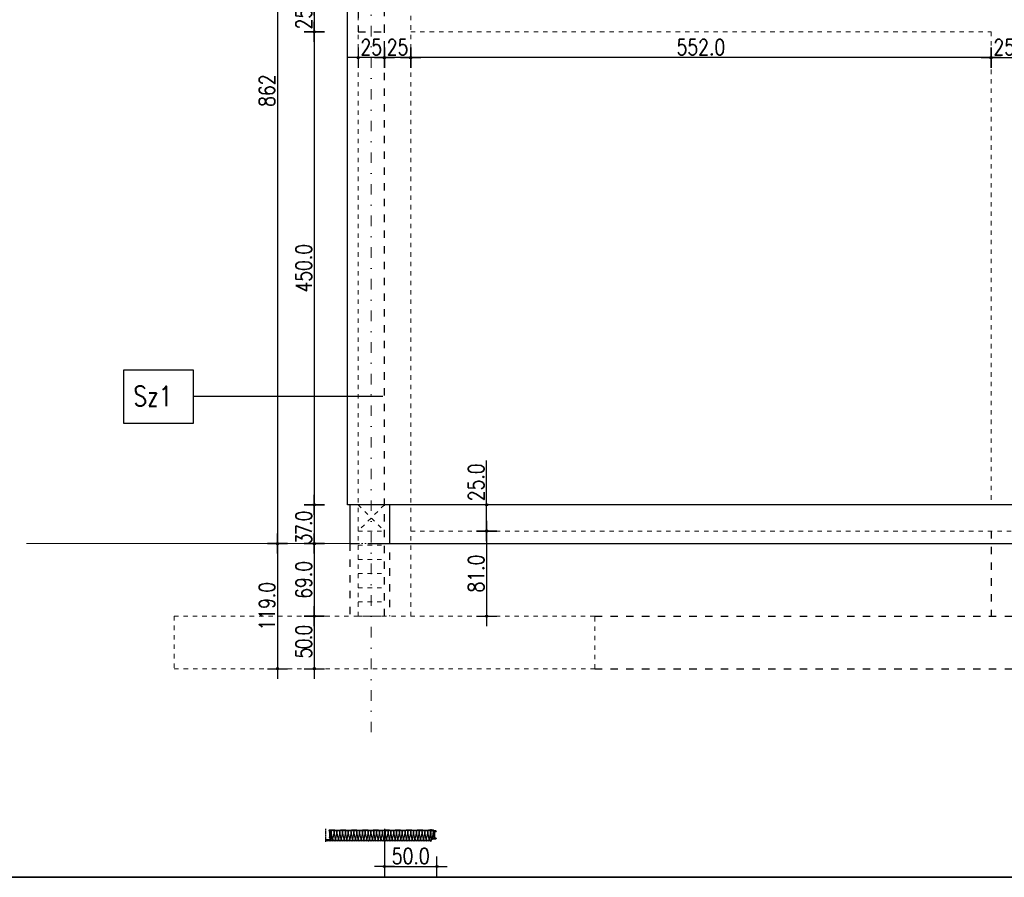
# Model space of a CAD drawing. Header units: millimetres. Extents: x 22865 to 60762, y -18816 to 15611.
# Tile 72 of 256: x 28434 to 29371, y 1486 to 2302. Entities that reach past the tile are written whole.
import ezdxf

# ---------------------------------------------------------------- set-up
doc = ezdxf.new("R2010")
doc.units = ezdxf.units.MM
for name, pattern in [('1_12', [3, 1, -1, 0, -1]), ('1_OTDI', [0]), ('DASHDOT', [1, 0.5, -0.25, 0, -0.25]), ('DASHED', [15, 7, -8]), ('DOT', [6.35, 0, -6.35]), ('SOLID', [0])]:
    doc.linetypes.add(name, pattern=pattern)
for name, color, linetype in [('18', 1, 'Continuous'), ('2', 7, 'Continuous'), ('_wym', 1, 'Continuous'), ('bramy przemyslowe', 5, 'Continuous'), ('KONCEPCJA-NAWIERZCHNIE', 252, 'Continuous'), ('OPISY', 6, 'Continuous'), ('plyty warstwowe PIR', 200, 'Continuous'), ('RAHM3', 2, 'SOLID'), ('RAMLA', 2, 'Continuous'), ('RDZENIE', 3, 'Continuous'), ('SCIANY+ELEM-NIEWIDOCZNE', 250, 'DASHED'), ('widokowa', 2, 'Continuous'), ('WYMIARY', 6, 'Continuous')]:
    doc.layers.add(name, color=color, linetype=linetype)
doc.layers.add('CIENKA', color=1, linetype='Continuous', lineweight=13)
doc.layers.add('projekt', color=6, linetype='Continuous', lineweight=9)
doc.layers.add('OSIE SCIAN', color=151, linetype='Continuous', lineweight=18, plot=False)
doc.layers.add('sciany ppozarowe', color=10, linetype='Continuous', lineweight=18, plot=False)
doc.styles.add('1-100', font='simplex.shx', dxfattribs={"width": 0.8, "height": 15})
doc.styles.add('1-50', font='simplex.shx', dxfattribs={"width": 0.8, "height": 12})
doc.styles.add('BIKWYM', font='BIKROMSW.SHX', dxfattribs={"width": 0.8})
doc.dimstyles.new('1-100', dxfattribs={"dimscale": 0.5, "dimtxt": 100, "dimasz": 1, "dimexe": 0.18, "dimexo": 0.0625, "dimgap": 5, "dimtad": 1, "dimdec": 1, "dimzin": 0, "dimdsep": 46, "dimtxsty": '1-100', "dimblk1": 'K', "dimblk2": 'K', "dimsah": 1, "dimcen": 0.09, "dimse1": 1, "dimse2": 1, "dimadec": 0, "dimazin": 0, "dimtfac": 1, "dimtdec": 1, "dimtofl": 0, "dimtmove": 0, "dimatfit": 3, "dimldrblk": 'K', "dimfxl": 0, "dimtolj": 1, "dimtzin": 0, "dimarcsym": 0})
doc.dimstyles.new('BS_KR_5', dxfattribs={"dimscale": 0.5, "dimtxt": 25, "dimasz": 25, "dimexe": 15, "dimexo": 10, "dimgap": 0, "dimtad": 0, "dimdec": 0, "dimrnd": 0.5, "dimzin": 9, "dimdsep": 46, "dimtxsty": 'BIKWYM', "dimblk": 'OBLIQUE', "dimcen": 0, "dimdle": 15, "dimclrd": 1, "dimclre": 1, "dimclrt": 2, "dimadec": 0, "dimazin": 0, "dimtfac": 0.033333, "dimtdec": 0, "dimtmove": 0, "dimatfit": 3, "dimfxl": 0, "dimtvp": 0.8, "dimtolj": 1, "dimarcsym": 0})

# ---------------------------------------------------------------- blocks, each defined once
blk = doc.blocks.new('K')
for p, q in [((0, -19.1), (0, 19.1)), ((-19.1, 0), (19.1, 0))]:
    blk.add_line(p, q)
blk.add_circle((0, 0), 2.02)
blk = doc.blocks.new('*D1682')
at = {"layer": 'WYMIARY', "color": 0, "lineweight": -2}
blk.add_line((28679.63, 2665.45), (28679.63, 1804.45), dxfattribs=at)
at = {"layer": 'WYMIARY', "color": 0, "linetype": 'ByBlock', "lineweight": -2, "xscale": 0.5, "yscale": 0.5, "zscale": 0.5}
for p, rotation in [((28679.63, 2665.95), 90), ((28679.63, 1803.95), 270)]:
    blk.add_blockref('K', p, dxfattribs=dict(at, rotation=rotation))
at = {"layer": 'WYMIARY', "color": 0, "ltscale": 0.2, "insert": (28669.63, 2234.95), "char_height": 15, "attachment_point": 5, "rotation": 90, "style": '1-100'}
blk.add_mtext('\\A1;862', dxfattribs=at)
blk = doc.blocks.new('*D1689')
at = {"layer": 'WYMIARY', "color": 0, "lineweight": -2}
blk.add_line((28679.63, 1803.45), (28679.63, 1685.45), dxfattribs=at)
at = {"layer": 'WYMIARY', "color": 0, "linetype": 'ByBlock', "lineweight": -2, "xscale": 0.5, "yscale": 0.5, "zscale": 0.5}
for p, rotation in [((28679.63, 1803.95), 90), ((28679.63, 1684.95), 270)]:
    blk.add_blockref('K', p, dxfattribs=dict(at, rotation=rotation))
at = {"layer": 'WYMIARY', "color": 0, "ltscale": 0.2, "insert": (28669.63, 1744.45), "char_height": 15, "attachment_point": 5, "rotation": 90, "style": '1-100'}
blk.add_mtext('\\A1;119.0', dxfattribs=at)
blk = doc.blocks.new('*D1701')
at = {"layer": 'WYMIARY', "color": 0, "lineweight": -2}
blk.add_line((28714.63, 2315.45), (28714.63, 2291.45), dxfattribs=at)
at = {"layer": 'WYMIARY', "color": 0, "linetype": 'ByBlock', "lineweight": -2, "xscale": 0.5, "yscale": 0.5, "zscale": 0.5}
for p, rotation in [((28714.63, 2315.95), 90), ((28714.63, 2290.95), 270)]:
    blk.add_blockref('K', p, dxfattribs=dict(at, rotation=rotation))
at = {"layer": 'WYMIARY', "color": 0, "ltscale": 0.2, "insert": (28704.63, 2303.45), "char_height": 15, "attachment_point": 5, "rotation": 90, "style": '1-100'}
blk.add_mtext('\\A1;25', dxfattribs=at)
blk = doc.blocks.new('*D1702')
at = {"layer": 'WYMIARY', "color": 0, "lineweight": -2}
blk.add_line((28714.63, 2290.45), (28714.63, 1841.45), dxfattribs=at)
at = {"layer": 'WYMIARY', "color": 0, "linetype": 'ByBlock', "lineweight": -2, "xscale": 0.5, "yscale": 0.5, "zscale": 0.5}
for p, rotation in [((28714.63, 2290.95), 90), ((28714.63, 1840.95), 270)]:
    blk.add_blockref('K', p, dxfattribs=dict(at, rotation=rotation))
at = {"layer": 'WYMIARY', "color": 0, "ltscale": 0.2, "insert": (28704.63, 2065.95), "char_height": 15, "attachment_point": 5, "rotation": 90, "style": '1-100'}
blk.add_mtext('\\A1;450.0', dxfattribs=at)
blk = doc.blocks.new('*D1704')
at = {"layer": 'WYMIARY', "color": 0, "lineweight": -2}
blk.add_line((28714.63, 1840.45), (28714.63, 1804.45), dxfattribs=at)
at = {"layer": 'WYMIARY', "color": 0, "linetype": 'ByBlock', "lineweight": -2, "xscale": 0.5, "yscale": 0.5, "zscale": 0.5}
for p, rotation in [((28714.63, 1840.95), 90), ((28714.63, 1803.95), 270)]:
    blk.add_blockref('K', p, dxfattribs=dict(at, rotation=rotation))
at = {"layer": 'WYMIARY', "color": 0, "ltscale": 0.2, "insert": (28704.63, 1818.55), "char_height": 15, "attachment_point": 5, "rotation": 90, "style": '1-100'}
blk.add_mtext('\\A1;\\A1;{\\T0.75;37.0}', dxfattribs=at)
blk = doc.blocks.new('*D1705')
at = {"layer": 'WYMIARY', "color": 0, "lineweight": -2}
blk.add_line((28714.63, 1803.45), (28714.63, 1735.45), dxfattribs=at)
at = {"layer": 'WYMIARY', "color": 0, "linetype": 'ByBlock', "lineweight": -2, "xscale": 0.5, "yscale": 0.5, "zscale": 0.5}
for p, rotation in [((28714.63, 1803.95), 90), ((28714.63, 1734.95), 270)]:
    blk.add_blockref('K', p, dxfattribs=dict(at, rotation=rotation))
at = {"layer": 'WYMIARY', "color": 0, "ltscale": 0.2, "insert": (28704.63, 1769.45), "char_height": 15, "attachment_point": 5, "rotation": 90, "style": '1-100'}
blk.add_mtext('\\A1;69.0', dxfattribs=at)
blk = doc.blocks.new('*D1706')
at = {"layer": 'WYMIARY', "color": 0, "lineweight": -2}
blk.add_line((28714.63, 1734.45), (28714.63, 1685.45), dxfattribs=at)
at = {"layer": 'WYMIARY', "color": 0, "linetype": 'ByBlock', "lineweight": -2, "xscale": 0.5, "yscale": 0.5, "zscale": 0.5}
for p, rotation in [((28714.63, 1734.95), 90), ((28714.63, 1684.95), 270)]:
    blk.add_blockref('K', p, dxfattribs=dict(at, rotation=rotation))
at = {"layer": 'WYMIARY', "color": 0, "ltscale": 0.2, "insert": (28704.63, 1709.95), "char_height": 15, "attachment_point": 5, "rotation": 90, "style": '1-100'}
blk.add_mtext('\\A1;\\A1;{\\T0.8;50.0}', dxfattribs=at)
blk = doc.blocks.new('_Oblique')
at = {"layer": '2', "color": 0, "lineweight": -2}
blk.add_line((-0.5, -0.5), (0.5, 0.5), dxfattribs=at)
blk = doc.blocks.new('*D1533')
at = {"layer": '_wym', "color": 1, "lineweight": -2}
for p, q in [((10037.5, -15589.7), (9023, -15589.7)), ((9030.5, -15550.2), (9030.5, -15597.2)), ((10030, -15550.2), (10030, -15597.2))]:
    blk.add_line(p, q, dxfattribs=at)
at = {"layer": '_wym', "color": 1, "linetype": 'ByBlock', "lineweight": -2, "xscale": 12.5, "yscale": 12.5, "zscale": 12.5, "rotation": 180}
blk.add_blockref('_Oblique', (9030.5, -15589.7), dxfattribs=at)
at = {"layer": '_wym', "color": 1, "linetype": 'ByBlock', "lineweight": -2, "xscale": 12.5, "yscale": 12.5, "zscale": 12.5}
blk.add_blockref('_Oblique', (10030, -15589.7), dxfattribs=at)
at = {"layer": '_wym', "color": 2, "insert": (9530.3, -15599.7), "char_height": 12.5, "attachment_point": 5, "style": 'BIKWYM'}
blk.add_mtext('\\A1;szerokość modularna 1000', dxfattribs=at)
blk = doc.blocks.new('*D1712')
at = {"layer": 'bramy przemyslowe', "color": 0, "lineweight": -2, "ltscale": 0.2}
blk.add_line((28781.81, 1496.69), (28830.83, 1496.69), dxfattribs=at)
at = {"layer": 'bramy przemyslowe', "color": 0, "linetype": 'ByBlock', "lineweight": -2, "xscale": 0.5, "yscale": 0.5, "zscale": 0.5, "rotation": 180}
blk.add_blockref('K', (28781.31, 1496.69), dxfattribs=at)
at = {"layer": 'bramy przemyslowe', "color": 0, "linetype": 'ByBlock', "lineweight": -2, "xscale": 0.5, "yscale": 0.5, "zscale": 0.5}
blk.add_blockref('K', (28831.33, 1496.69), dxfattribs=at)
at = {"layer": 'bramy przemyslowe', "color": 0, "ltscale": 0.2, "insert": (28806.32, 1506.69), "char_height": 15, "attachment_point": 5, "style": '1-100'}
blk.add_mtext('\\A1;50.0', dxfattribs=at)
blk = doc.blocks.new('*D1804')
at = {"layer": 'WYMIARY', "color": 0, "lineweight": -2}
blk.add_line((29357.81, 2266.35), (28806.81, 2266.35), dxfattribs=at)
at = {"layer": 'WYMIARY', "color": 0, "linetype": 'ByBlock', "lineweight": -2, "xscale": 0.5, "yscale": 0.5, "zscale": 0.5, "rotation": 180}
blk.add_blockref('K', (28806.31, 2266.35), dxfattribs=at)
at = {"layer": 'WYMIARY', "color": 0, "linetype": 'ByBlock', "lineweight": -2, "xscale": 0.5, "yscale": 0.5, "zscale": 0.5}
blk.add_blockref('K', (29358.31, 2266.35), dxfattribs=at)
at = {"layer": 'WYMIARY', "color": 0, "ltscale": 0.2, "insert": (29082.31, 2276.35), "char_height": 15, "attachment_point": 5, "style": '1-100'}
blk.add_mtext('\\A1;552.0', dxfattribs=at)
blk = doc.blocks.new('*D1805')
at = {"layer": 'WYMIARY', "color": 0, "lineweight": -2}
blk.add_line((29358.81, 2266.35), (29382.81, 2266.35), dxfattribs=at)
at = {"layer": 'WYMIARY', "color": 0, "linetype": 'ByBlock', "lineweight": -2, "xscale": 0.5, "yscale": 0.5, "zscale": 0.5, "rotation": 180}
blk.add_blockref('K', (29358.31, 2266.35), dxfattribs=at)
at = {"layer": 'WYMIARY', "color": 0, "linetype": 'ByBlock', "lineweight": -2, "xscale": 0.5, "yscale": 0.5, "zscale": 0.5}
blk.add_blockref('K', (29383.31, 2266.35), dxfattribs=at)
at = {"layer": 'WYMIARY', "color": 0, "ltscale": 0.2, "insert": (29370.81, 2276.35), "char_height": 15, "attachment_point": 5, "style": '1-100'}
blk.add_mtext('\\A1;25', dxfattribs=at)
blk = doc.blocks.new('*D1809')
at = {"layer": 'WYMIARY', "color": 0, "lineweight": -2}
blk.add_line((28805.81, 2266.35), (28781.81, 2266.35), dxfattribs=at)
at = {"layer": 'WYMIARY', "color": 0, "linetype": 'ByBlock', "lineweight": -2, "xscale": 0.5, "yscale": 0.5, "zscale": 0.5, "rotation": 180}
blk.add_blockref('K', (28781.31, 2266.35), dxfattribs=at)
at = {"layer": 'WYMIARY', "color": 0, "linetype": 'ByBlock', "lineweight": -2, "xscale": 0.5, "yscale": 0.5, "zscale": 0.5}
blk.add_blockref('K', (28806.31, 2266.35), dxfattribs=at)
at = {"layer": 'WYMIARY', "color": 0, "ltscale": 0.2, "insert": (28793.81, 2276.35), "char_height": 15, "attachment_point": 5, "style": '1-100'}
blk.add_mtext('\\A1;25', dxfattribs=at)
blk = doc.blocks.new('*D1812')
at = {"layer": 'WYMIARY', "color": 0, "lineweight": -2}
blk.add_line((28878.57, 1815.45), (28878.57, 1735.45), dxfattribs=at)
at = {"layer": 'WYMIARY', "color": 0, "linetype": 'ByBlock', "lineweight": -2, "xscale": 0.5, "yscale": 0.5, "zscale": 0.5}
for p, rotation in [((28878.57, 1815.95), 90), ((28878.57, 1734.95), 270)]:
    blk.add_blockref('K', p, dxfattribs=dict(at, rotation=rotation))
at = {"layer": 'WYMIARY', "color": 0, "ltscale": 0.2, "insert": (28868.57, 1775.45), "char_height": 15, "attachment_point": 5, "rotation": 90, "style": '1-100'}
blk.add_mtext('\\A1;81.0', dxfattribs=at)
blk = doc.blocks.new('*D1814')
at = {"layer": 'WYMIARY', "color": 0, "lineweight": -2}
for p, q in [((28878.57, 1840.95), (28878.57, 1883.03)), ((28878.57, 1816.45), (28878.57, 1840.45))]:
    blk.add_line(p, q, dxfattribs=at)
at = {"layer": 'WYMIARY', "color": 0, "linetype": 'ByBlock', "lineweight": -2, "xscale": 0.5, "yscale": 0.5, "zscale": 0.5}
for p, rotation in [((28878.57, 1840.95), 90), ((28878.57, 1815.95), 270)]:
    blk.add_blockref('K', p, dxfattribs=dict(at, rotation=rotation))
at = {"layer": 'WYMIARY', "color": 0, "ltscale": 0.2, "insert": (28868.57, 1862.24), "char_height": 15, "attachment_point": 5, "rotation": 90, "style": '1-100'}
blk.add_mtext('\\A1;25.0', dxfattribs=at)
blk = doc.blocks.new('*D1818')
at = {"layer": 'WYMIARY', "color": 0, "lineweight": -2}
blk.add_line((28780.81, 2266.35), (28756.81, 2266.35), dxfattribs=at)
at = {"layer": 'WYMIARY', "color": 0, "linetype": 'ByBlock', "lineweight": -2, "xscale": 0.5, "yscale": 0.5, "zscale": 0.5, "rotation": 180}
blk.add_blockref('K', (28756.31, 2266.35), dxfattribs=at)
at = {"layer": 'WYMIARY', "color": 0, "linetype": 'ByBlock', "lineweight": -2, "xscale": 0.5, "yscale": 0.5, "zscale": 0.5}
blk.add_blockref('K', (28781.31, 2266.35), dxfattribs=at)
at = {"layer": 'WYMIARY', "color": 0, "ltscale": 0.2, "insert": (28768.81, 2276.35), "char_height": 15, "attachment_point": 5, "style": '1-100'}
blk.add_mtext('\\A1;25', dxfattribs=at)
blk = doc.blocks.new('pl scienna 100mm')
at = {"layer": '18'}
h = blk.add_hatch(dxfattribs=at)
h.set_pattern_fill('ANSI38', color=9, scale=20, style=0)
h.set_pattern_definition([(45, (2477.0203, -1583.8588), (-1.76776695, 1.76776695), []), (135, (2477.0203, -1583.8588), (-5.30330086, 1.76776695), [6.25, -3.75])])
h.paths.add_polyline_path([(9001.6, -15511.7), (8995.7, -15512.4), (8995.7, -15460.5), (9001.6, -15461.8)])
blk.add_lwpolyline([(9986.6, -15461.7), (9992.9, -15461.4, 0.853677), (9993.2, -15457.9), (9989.5, -15456.9), (9978.7, -15456, -0.957292), (9979, -15449), (9995.5, -15449, 1), (9995.5, -15443), (9967.2, -15443.3), (9941.8, -15443.3, 0.198912), (9941, -15443.6), (9940.7, -15443.9, -0.198912), (9940.3, -15444.1), (9889, -15444.1, -0.198912), (9888.7, -15443.9), (9888.3, -15443.6, 0.198912), (9887.5, -15443.3), (9862.2, -15443.3), (9836.8, -15443.3, 0.198912), (9836, -15443.6), (9835.7, -15443.9, -0.198912), (9835.3, -15444.1), (9784, -15444.1, -0.198912), (9783.7, -15443.9), (9783.3, -15443.6, 0.198912), (9782.5, -15443.3), (9757.2, -15443.3), (9731.8, -15443.3, 0.198912), (9731, -15443.6), (9730.7, -15443.9, -0.198912), (9730.3, -15444.1), (9679, -15444.1, -0.198912), (9678.7, -15443.9), (9678.3, -15443.6, 0.198912), (9677.5, -15443.3), (9652.2, -15443.3), (9626.8, -15443.3, 0.198912), (9626, -15443.6), (9625.7, -15443.9, -0.198912), (9625.3, -15444.1), (9588.5, -15444.1), (9580.3, -15444.1), (9579, -15443.8, -0.198912), (9578.7, -15443.7), (9578.3, -15443.3, 0.198912), (9577.5, -15443), (9552.2, -15443), (9526.8, -15443, 0.198912), (9526, -15443.3), (9525.7, -15443.7, -0.198912), (9525.3, -15443.8), (9488.5, -15443.8), (9474, -15443.8, -0.198912), (9473.7, -15443.7), (9473.3, -15443.3, 0.198912), (9472.5, -15443), (9447.2, -15443), (9421.8, -15443, 0.198912), (9421, -15443.3), (9420.7, -15443.7, -0.198912), (9420.3, -15443.8), (9369, -15443.8, -0.198912), (9368.7, -15443.7), (9368.3, -15443.3, 0.198912), (9367.5, -15443), (9342.2, -15443), (9316.8, -15443, 0.198912), (9316, -15443.3), (9315.7, -15443.7, -0.198912), (9315.3, -15443.8), (9264, -15443.8, -0.198912), (9263.7, -15443.7), (9263.3, -15443.3, 0.198912), (9262.5, -15443), (9237.2, -15443), (9211.8, -15443, 0.198912), (9211, -15443.3), (9210.7, -15443.7, -0.198912), (9210.3, -15443.8), (9159, -15443.8, -0.198912), (9158.7, -15443.7), (9158.3, -15443.3, 0.198912), (9157.5, -15443), (9132.2, -15443), (9106.8, -15443, 0.198912), (9106, -15443.3), (9105.7, -15443.7, -0.198912), (9105.3, -15443.8), (9054, -15443.8, -0.198912), (9053.7, -15443.7), (9053.3, -15443.3, 0.198912), (9052.5, -15443), (9004, -15443, 0.414214), (9001.5, -15445.5), (9001.5, -15447.5, -0.414214), (8999.5, -15449.5), (8981.5, -15449.5, 1), (8981.5, -15455.5), (8995.8, -15456.8, -0.388879), (8997.6, -15458.8), (8997.6, -15458.8, 0.339454), (8999.4, -15461.2), (9002.4, -15462), (9002.5, -15461.5), (8999.5, -15460.7, -0.333805), (8998.1, -15458.8), (8998.1, -15458.8, 0.389599), (8995.8, -15456.3), (8981.3, -15455, -0.957942), (8981.5, -15450), (8999.5, -15450, 0.414214), (9002, -15447.5), (9002, -15445.5, -0.414214), (9004, -15443.5), (9052.5, -15443.6, -0.198912), (9052.9, -15443.8), (9053.2, -15444.1, 0.20151), (9054, -15444.4), (9105.3, -15444.4, 0.198912), (9106.1, -15444.1), (9106.4, -15443.8, -0.198912), (9106.8, -15443.6), (9132.2, -15443.6), (9157.5, -15443.6, -0.198912), (9157.9, -15443.8), (9158.2, -15444.1, 0.198912), (9159, -15444.4), (9210.3, -15444.4, 0.198912), (9211.1, -15444.1), (9211.4, -15443.8, -0.198912), (9211.8, -15443.6), (9237.2, -15443.6), (9262.5, -15443.6, -0.198912), (9262.9, -15443.8), (9263.2, -15444.1, 0.198912), (9264, -15444.4), (9315.3, -15444.4, 0.198912), (9316.1, -15444.1), (9316.4, -15443.8, -0.198912), (9316.8, -15443.6), (9342.2, -15443.6), (9367.5, -15443.6, -0.198912), (9367.9, -15443.8), (9368.2, -15444.1, 0.198912), (9369, -15444.4), (9420.3, -15444.4, 0.198912), (9421.1, -15444.1), (9421.4, -15443.8, -0.198912), (9421.8, -15443.6), (9447.2, -15443.6), (9472.5, -15443.6, -0.198912), (9472.9, -15443.8), (9473.2, -15444.1, 0.198912), (9474, -15444.4), (9488.5, -15444.4), (9525.3, -15444.4, 0.198912), (9526.1, -15444.1), (9526.4, -15443.8, -0.198912), (9526.8, -15443.6), (9552.2, -15443.6), (9577.5, -15443.6, -0.198912), (9577.9, -15443.8), (9578.2, -15444.1, 0.198912), (9579, -15444.4), (9580.3, -15444.7), (9588.5, -15444.7), (9625.3, -15444.7, 0.198912), (9626.1, -15444.4), (9626.4, -15444, -0.198912), (9626.8, -15443.9), (9652.2, -15443.9), (9677.5, -15443.9, -0.198912), (9677.9, -15444), (9678.2, -15444.4, 0.198912), (9679, -15444.7), (9730.3, -15444.7, 0.198912), (9731.1, -15444.4), (9731.4, -15444, -0.198912), (9731.8, -15443.9), (9757.2, -15443.9), (9782.5, -15443.9, -0.198912), (9782.9, -15444), (9783.2, -15444.4, 0.198912), (9784, -15444.7), (9835.3, -15444.7, 0.198912), (9836.1, -15444.4), (9836.4, -15444, -0.198912), (9836.8, -15443.9), (9862.2, -15443.9), (9887.5, -15443.9, -0.198912), (9887.9, -15444), (9888.2, -15444.4, 0.198912), (9889, -15444.7), (9940.3, -15444.7, 0.198912), (9941.1, -15444.4), (9941.4, -15444, -0.198912), (9941.8, -15443.9), (9967.2, -15443.9), (9995.5, -15443.5, -1), (9995.5, -15448.5), (9979, -15448.5, 1), (9979, -15456.5), (9989.3, -15457.4), (9993.1, -15458.4, -0.853677), (9992.9, -15460.9), (9986.5, -15461.2)], format="xyb", close=True)
at = {"color": 3, "linetype": 'SOLID'}
blk.add_lwpolyline([(9986.5, -15512.3), (9986.5, -15512.3), (9992.9, -15512.7, -0.853677), (9993.1, -15515.1), (9989.3, -15516.1), (9979, -15517, 1), (9979, -15525), (9988.5, -15525, -0.20343), (9989.9, -15525.6), (9999.7, -15534.8, 0.20343), (10001.5, -15535.5), (10024.5, -15535.5, -0.863592), (10025.5, -15542.4), (10022, -15541.8), (10014, -15542.6, -0.024318), (10013.9, -15542.6, -0.024318), (10013.8, -15542.6), (10005.8, -15541.8), (9997.6, -15542.6), (9989.5, -15541.8), (9981.3, -15542.6), (9973.3, -15541.8), (9965.1, -15542.6), (9957, -15541.8), (9948.8, -15542.6), (9940.8, -15541.8), (9932.6, -15542.6), (9924.5, -15541.8), (9916.3, -15542.6), (9908.3, -15541.8), (9900.1, -15542.6), (9892, -15541.8), (9883.8, -15542.6), (9875.8, -15541.8), (9867.6, -15542.6), (9859.5, -15541.8), (9851.3, -15542.6), (9843.3, -15541.8), (9835.1, -15542.6), (9827, -15541.8), (9818.8, -15542.6), (9810.8, -15541.8), (9802.6, -15542.6), (9794.5, -15541.8), (9786.3, -15542.6), (9778.3, -15541.8), (9770.1, -15542.6), (9762, -15541.8), (9753.8, -15542.6), (9745.8, -15541.8), (9737.6, -15542.6), (9729.5, -15541.8), (9721.3, -15542.6), (9713.3, -15541.8), (9705.1, -15542.6), (9697, -15541.8), (9688.8, -15542.6), (9680.8, -15541.8), (9672.6, -15542.6), (9664.5, -15541.8), (9656.3, -15542.6), (9648.3, -15541.8), (9640.1, -15542.6), (9632, -15541.8), (9624, -15542.6), (9620.5, -15542.3), (9615.8, -15541.8), (9612.3, -15542), (9605, -15542.4), (9597, -15541.6), (9588.9, -15542.4), (9580.8, -15541.6), (9572.5, -15542.4), (9564.5, -15541.6), (9556.4, -15542.4), (9548.3, -15541.6), (9540.1, -15542.4), (9532, -15541.6), (9523.8, -15542.4), (9515.8, -15541.6), (9507.6, -15542.4), (9499.5, -15541.6), (9491.3, -15542.4), (9483.3, -15541.6), (9475.1, -15542.4), (9467, -15541.6), (9458.8, -15542.4), (9450.8, -15541.6), (9442.6, -15542.4), (9434.5, -15541.6), (9426.3, -15542.4), (9418.3, -15541.6), (9410.1, -15542.4), (9402, -15541.6), (9393.8, -15542.4), (9385.8, -15541.6), (9377.6, -15542.4), (9369.5, -15541.6), (9361.3, -15542.4), (9353.3, -15541.6), (9345.1, -15542.4), (9337, -15541.6), (9328.8, -15542.4), (9320.8, -15541.6), (9312.6, -15542.4), (9304.5, -15541.6), (9296.3, -15542.4), (9288.3, -15541.6), (9280.1, -15542.4), (9272, -15541.6), (9263.8, -15542.4), (9255.8, -15541.6), (9247.6, -15542.4), (9239.5, -15541.6), (9231.3, -15542.4), (9223.3, -15541.6), (9215.1, -15542.4), (9207, -15541.6), (9198.8, -15542.4), (9190.8, -15541.6), (9182.6, -15542.4), (9174.5, -15541.6), (9166.3, -15542.4), (9158.3, -15541.6), (9150.1, -15542.4), (9142, -15541.6), (9134, -15542.4, -0.024318), (9133.9, -15542.4, -0.024318), (9133.8, -15542.4), (9125.8, -15541.6), (9117.6, -15542.4), (9109.5, -15541.6), (9101.5, -15542.4, 0.017399), (9101.4, -15542.4, -0.132059), (9101.3, -15542.4), (9093.3, -15541.6), (9085.1, -15542.4), (9077, -15541.6), (9069, -15542.4, -0.03261), (9068.9, -15542.4, -0.197173), (9068.8, -15542.4), (9060.8, -15541.6), (9052.6, -15542.4), (9044.5, -15541.6), (9036, -15542.5), (9034.5, -15542.5, -0.414214), (9032, -15540), (9032, -15536.5, 0.414214), (9029.5, -15534), (9022, -15534, -0.414214), (9020, -15532), (9020, -15526, 0.414214), (9017.5, -15523.5), (9009, -15523.5, -0.162278), (9008.4, -15523.3, 0.332235), (9006.6, -15523.3, -0.162278), (9006, -15523.5), (8981.5, -15523.5, -0.957943), (8981.3, -15518.5), (8995.8, -15517.2, 0.388879), (8998.1, -15514.7), (8998.1, -15514.7, -0.333805), (8999.5, -15512.8), (9002.5, -15512), (9002.4, -15511.5), (8999.4, -15512.3, 0.339454), (8997.6, -15514.7), (8997.6, -15514.7, -0.388879), (8995.8, -15516.7), (8981.3, -15518, 0.957292), (8981.5, -15524), (9006.2, -15524, 0.182676), (9006.9, -15523.7, -0.373318), (9008.2, -15523.7, 0.182676), (9008.9, -15524), (9017.5, -15524, -0.414214), (9019.5, -15526), (9019.5, -15532, 0.414214), (9022, -15534.5), (9029.5, -15534.5, -0.414214), (9031.5, -15536.5), (9031.5, -15540, 0.414214), (9034.5, -15543), (9036, -15543), (9044.5, -15542.2), (9052.6, -15543), (9060.8, -15542.2), (9068.7, -15543, 0.024462), (9068.9, -15543, 0.024318), (9069, -15543), (9077, -15542.2), (9085.1, -15543), (9093.3, -15542.2), (9101.2, -15543, 0.043297), (9101.4, -15543, 0.079879), (9101.5, -15543), (9109.5, -15542.2), (9117.6, -15543), (9125.8, -15542.2), (9133.7, -15543, 0.024318), (9133.9, -15543, 0.024318), (9134, -15543), (9142, -15542.2), (9150.1, -15543), (9158.3, -15542.2), (9166.2, -15543), (9174.5, -15542.2), (9182.6, -15543), (9190.8, -15542.2), (9198.7, -15543), (9207, -15542.2), (9215.1, -15543), (9223.3, -15542.2), (9231.2, -15543), (9239.5, -15542.2), (9247.6, -15543), (9255.8, -15542.2), (9263.7, -15543), (9272, -15542.2), (9280.1, -15543), (9288.3, -15542.2), (9296.2, -15543), (9304.5, -15542.2), (9312.6, -15543), (9320.8, -15542.2), (9328.7, -15543), (9337, -15542.2), (9345.1, -15543), (9353.3, -15542.2), (9361.2, -15543), (9369.5, -15542.2), (9377.6, -15543), (9385.8, -15542.2), (9393.7, -15543), (9402, -15542.2), (9410.1, -15543), (9418.3, -15542.2), (9426.2, -15543), (9434.5, -15542.2), (9442.6, -15543), (9450.8, -15542.2), (9458.7, -15543), (9467, -15542.2), (9475.1, -15543), (9483.3, -15542.2), (9491.2, -15543), (9499.5, -15542.2), (9507.6, -15543), (9515.8, -15542.2), (9523.7, -15543), (9532, -15542.2), (9540.1, -15543), (9548.3, -15542.2), (9556.4, -15543), (9564.5, -15542.2), (9572.5, -15543), (9580.8, -15542.2), (9588.9, -15543), (9597, -15542.2), (9605, -15543), (9612.3, -15542.6), (9615.8, -15542.4), (9620.5, -15542.9), (9623.7, -15543.2), (9632, -15542.4), (9640.1, -15543.2), (9648.3, -15542.4), (9656.2, -15543.2), (9664.5, -15542.4), (9672.6, -15543.2), (9680.8, -15542.4), (9688.7, -15543.2), (9697, -15542.4), (9705.1, -15543.2), (9713.3, -15542.4), (9721.2, -15543.2), (9729.5, -15542.4), (9737.6, -15543.2), (9745.8, -15542.4), (9753.7, -15543.2), (9762, -15542.4), (9770.1, -15543.2), (9778.3, -15542.4), (9786.2, -15543.2), (9794.5, -15542.4), (9802.6, -15543.2), (9810.8, -15542.4), (9818.7, -15543.2), (9827, -15542.4), (9835.1, -15543.2), (9843.3, -15542.4), (9851.2, -15543.2), (9859.5, -15542.4), (9867.6, -15543.2), (9875.8, -15542.4), (9883.7, -15543.2), (9892, -15542.4), (9900.1, -15543.2), (9908.3, -15542.4), (9916.2, -15543.2), (9924.5, -15542.4), (9932.6, -15543.2), (9940.8, -15542.4), (9948.7, -15543.2), (9957, -15542.4), (9965.1, -15543.2), (9973.3, -15542.4), (9981.2, -15543.2), (9989.5, -15542.4), (9997.6, -15543.2), (10005.8, -15542.4), (10013.7, -15543.2, 0.024318), (10013.9, -15543.2, 0.024318), (10014, -15543.2), (10022, -15542.4), (10025.2, -15543, 0.922662), (10024.5, -15535), (10001.5, -15535, -0.203437), (10000.1, -15534.4), (9990.3, -15525.3, 0.203432), (9988.5, -15524.5), (9979, -15524.5, -1), (9979, -15517.5), (9989.5, -15516.6), (9993.2, -15515.6, 0.853677), (9992.9, -15512.2), (9986.6, -15511.8), (9986.5, -15512.3)], format="xyb", dxfattribs=at)
at = {"layer": '18'}
for p, q in [((9980.5, -15461.5), (9986.5, -15461.2)), ((9980.6, -15462), (9980.5, -15461.5)), ((9980.5, -15512), (9980.6, -15511.5)), ((9986.5, -15512.3), (9980.5, -15512)), ((9986.6, -15461.7), (9980.6, -15462)), ((9980.6, -15511.5), (9986.6, -15511.8))]:
    blk.add_line(p, q, dxfattribs=at)
at = {"layer": '18', "color": 9}
blk.add_line((9991.5, -15461.4), (9991.5, -15512.1), dxfattribs=at)
for points in [[(9006.2, -15453.7), (9016.7, -15523.5)], [(9019.5, -15524.4), (9031.5, -15458.7), (9045.1, -15527.5), (9058.5, -15458.7), (9072.1, -15527.5), (9085.5, -15458.7), (9099.1, -15527.5), (9112.5, -15458.7), (9126.1, -15527.5), (9139.5, -15458.7), (9153.1, -15527.5), (9166.5, -15458.7), (9180, -15527.5), (9193.5, -15458.7), (9207, -15527.5), (9220.5, -15458.7), (9234, -15527.5), (9247.5, -15458.7), (9261, -15527.5), (9274.5, -15458.7), (9288, -15527.5), (9301.5, -15458.7), (9315, -15527.5), (9328.5, -15458.7), (9342, -15527.5), (9355.5, -15458.7), (9369, -15527.5), (9382.5, -15458.7), (9396, -15527.5), (9409.5, -15458.7), (9423, -15527.5), (9436.5, -15458.7), (9450.1, -15527.5), (9463.5, -15458.7), (9477, -15527.5), (9490.5, -15458.7), (9504, -15527.5), (9517.5, -15458.7), (9531, -15527.5), (9544.5, -15458.7), (9558, -15527.5), (9571.5, -15458.7), (9585, -15527.5), (9598.5, -15458.7), (9612, -15527.5), (9625.5, -15458.7), (9639, -15527.5), (9652.5, -15458.7), (9666, -15527.5), (9679.5, -15458.7), (9693, -15527.5), (9706.5, -15458.7), (9720, -15527.5), (9733.5, -15458.7), (9747, -15527.5), (9760.5, -15458.7), (9774, -15527.5), (9787.5, -15458.7), (9801, -15527.5), (9814.5, -15458.7), (9828, -15527.5), (9841.5, -15458.7), (9855, -15527.5), (9868.5, -15458.7), (9882, -15527.5), (9895.5, -15458.7), (9909, -15527.5), (9922.5, -15458.7), (9936, -15527.5), (9949.5, -15458.7), (9963, -15527.5), (9977.4, -15456.2), (9982.6, -15511.6)], [(9982.8, -15512.1), (9984.9, -15516.5)], [(9988.9, -15525.1), (9990, -15527.5), (9990.6, -15526.3)]]:
    blk.add_lwpolyline(points, dxfattribs=at)
for centre, major_axis, ratio, start_param, end_param in [((9018, -15458.7), (-11.4, -8.3), 0.888374, 2.458797, 5.20703), ((9045, -15458.7), (0, -13.6), 0.991837, 1.570796, 4.712389), ((9072, -15458.7), (0, -13.6), 0.991837, 1.570796, 4.712389), ((9099, -15458.7), (0, -13.6), 0.991837, 1.570796, 4.712389), ((9126, -15458.7), (0, -13.6), 0.991837, 1.570796, 4.712389), ((9153, -15458.7), (0, -13.6), 0.991837, 1.570796, 4.712389), ((9288, -15458.7), (0, -13.6), 0.991837, 1.570796, 4.712389), ((9315, -15458.7), (0, -13.6), 0.991837, 1.570796, 4.712389), ((9342, -15458.7), (0, -13.6), 0.991837, 1.570796, 4.712389), ((9369, -15458.7), (0, -13.6), 0.991837, 1.570796, 4.712389), ((9396, -15458.7), (0, -13.6), 0.991837, 1.570796, 4.712389), ((9423, -15458.7), (0, -13.6), 0.991837, 1.570796, 3.021841), ((9450, -15458.7), (0, -13.6), 0.991837, 1.570796, 4.712389), ((9504, -15458.7), (0, -13.6), 0.991837, 1.570796, 4.712389), ((9531, -15458.7), (0, -13.6), 0.991837, 1.570796, 4.712389), ((9666, -15458.7), (0, -13.6), 0.991837, 1.570796, 4.712389), ((9693, -15458.7), (0, -13.6), 0.991837, 1.570796, 4.712389), ((9720, -15458.7), (0, -13.6), 0.991837, 1.570796, 4.712389), ((9747, -15458.7), (0, -13.6), 0.991837, 1.570796, 4.712389), ((9774, -15458.7), (0, -13.6), 0.991837, 1.570796, 4.712389), ((9801, -15458.7), (0, -13.6), 0.991837, 1.570796, 3.021841), ((9828, -15458.7), (0, -13.6), 0.991837, 1.570796, 4.712389), ((9882, -15458.7), (0, -13.6), 0.991837, 1.570796, 4.712389), ((9909, -15458.7), (0, -13.6), 0.991837, 1.570796, 4.712389), ((9031.6, -15527.5), (0, -13.6), 0.991837, 0.052819, 1.570796), ((9058.6, -15527.5), (0, -13.6), 0.991837, 4.712389, 7.853982), ((9085.6, -15527.5), (0, -13.6), 0.991837, 4.712389, 7.853982), ((9112.6, -15527.5), (0, -13.6), 0.991837, -1.570796, 1.570796), ((9139.6, -15527.5), (0, -13.6), 0.991837, 4.712389, 7.853982), ((9166.6, -15527.5), (0, -13.6), 0.991837, 4.712389, 6.281972), ((9274.5, -15527.5), (0, -13.6), 0.991837, -1.570796, 1.570796), ((9301.5, -15527.5), (0, -13.6), 0.991837, 4.712389, 7.853982), ((9328.5, -15527.5), (0, -13.6), 0.991837, 4.712389, 7.853982), ((9355.5, -15527.5), (0, -13.6), 0.991837, -1.570796, 1.570796), ((9382.5, -15527.5), (0, -13.6), 0.991837, 4.712389, 7.853982), ((9409.5, -15527.5), (0, -13.6), 0.991837, 4.712389, 6.281972), ((9436.6, -15527.5), (0, -13.6), 0.991837, -1.570796, 1.570796), ((9598.5, -15527.5), (0, -13.6), 0.991837, -1.570796, 1.570796), ((9625.5, -15527.5), (0, -13.6), 0.991837, 4.712389, 7.853982), ((9652.5, -15527.5), (0, -13.6), 0.991837, 4.712389, 7.853982), ((9679.5, -15527.5), (0, -13.6), 0.991837, -1.570796, 1.570796), ((9706.5, -15527.5), (0, -13.6), 0.991837, 4.712389, 7.853982), ((9733.5, -15527.5), (0, -13.6), 0.991837, 4.712389, 6.281972), ((9760.5, -15527.5), (0, -13.6), 0.991837, -1.570796, 1.570796), ((9841.5, -15527.5), (0, -13.6), 0.991837, 4.712389, 7.853982), ((9868.5, -15527.5), (0, -13.6), 0.991837, 4.712389, 7.853982), ((9895.5, -15527.5), (0, -13.6), 0.991837, -1.570796, 1.570796), ((9922.5, -15527.5), (0, -13.6), 0.991837, 4.712389, 7.853982), ((9949.5, -15527.5), (0, -13.6), 0.991837, 4.712389, 6.281972), ((9976.5, -15527.5), (0, -13.6), 0.991837, -1.570796, 1.570796)]:
    blk.add_ellipse(centre, major_axis=major_axis, ratio=ratio, start_param=start_param, end_param=end_param, dxfattribs=at)
at = {"layer": '18', "color": 9, "extrusion": (0, 0, -1)}
for centre, start_param, end_param in [((9180, -15458.7), 1.570796, 4.712389), ((9207, -15458.7), 1.570796, 4.712389), ((9234, -15458.7), 1.570796, 4.712389), ((9261, -15458.7), 1.570796, 4.712389), ((9288, -15458.7), 1.570796, 4.712389), ((9315, -15458.7), 1.570796, 2.621633), ((9423, -15458.7), 1.570796, 4.712389), ((9450, -15458.7), 1.570796, 4.712389), ((9477, -15458.7), 1.570796, 4.712389), ((9558, -15458.7), 1.570796, 4.712389), ((9585, -15458.7), 1.570796, 4.712389), ((9612, -15458.7), 1.570796, 4.712389), ((9639, -15458.7), 1.570796, 4.712389), ((9666, -15458.7), 1.570796, 4.712389), ((9693, -15458.7), 1.570796, 2.621633), ((9801, -15458.7), 1.570796, 4.712389), ((9828, -15458.7), 1.570796, 4.712389), ((9855, -15458.7), 1.570796, 4.712389), ((9936, -15458.7), 1.570796, 4.712389), ((9963, -15458.7), 1.570796, 4.239557), ((9990, -15458.7), 2.413853, 3.738381), ((9166.5, -15527.5), 4.712389, 6.281972), ((9193.5, -15527.5), 4.712389, 7.853982), ((9220.5, -15527.5), 4.712389, 7.853982), ((9247.5, -15527.5), -1.570796, 1.570796), ((9274.5, -15527.5), 4.712389, 7.853982), ((9301.5, -15527.5), -0.52865, 1.570796), ((9409.5, -15527.5), 4.712389, 6.281972), ((9436.5, -15527.5), 4.712389, 7.853982), ((9463.5, -15527.5), 4.712389, 7.853982), ((9490.5, -15527.5), -1.570796, 1.570796), ((9517.5, -15527.5), 4.712389, 7.853982), ((9517.5, -15527.5), 4.712389, 7.853982), ((9544.5, -15527.5), 4.712389, 7.853982), ((9544.5, -15527.5), -0.52865, 1.570796), ((9571.5, -15527.5), -1.570796, 1.570796), ((9598.5, -15527.5), 4.712389, 7.853982), ((9625.5, -15527.5), -0.52865, 1.570796), ((9733.5, -15527.5), 4.712389, 6.281972), ((9760.5, -15527.5), 4.712389, 7.853982), ((9787.5, -15527.5), 4.712389, 7.853982), ((9814.5, -15527.5), -1.570796, 1.570796), ((9841.5, -15527.5), 4.712389, 7.853982), ((9868.5, -15527.5), -0.52865, 1.570796), ((9949.5, -15527.5), 4.712389, 6.281972), ((9976.5, -15527.5), 4.712389, 7.853982), ((10003.5, -15527.5), 5.342625, 7.853982), ((10030.5, -15527.5), 0.21823, 0.94056)]:
    blk.add_ellipse(centre, major_axis=(0, -13.6), ratio=0.991837, start_param=start_param, end_param=end_param, dxfattribs=at)
at = {"layer": '2', "linetype": 'DASHDOT'}
for p, q in [((9030.5, -15434.2), (9030.5, -15553)), ((10030, -15429.2), (10030, -15553.1))]:
    blk.add_line(p, q, dxfattribs=at)
at = {"layer": 'RAHM3'}
for p, q in [((8995.7, -15456.8), (8995.7, -15516.7)), ((9001.6, -15461.8), (9001.6, -15511.7))]:
    blk.add_line(p, q, dxfattribs=at)
at = {"layer": '_wym'}
dim = blk.add_linear_dim(base=(9030.5, -15589.7), p1=(10030, -15545.2), p2=(9030.5, -15545.2), text='szerokość modularna 1000', dimstyle='BS_KR_5', dxfattribs=at)
dim.commit()
dim.dimension.update_dxf_attribs({"geometry": '*D1533', "text_midpoint": (9530.3, -15599.7)})

msp = doc.modelspace()

# ---------------------------------------------------------------- linework, layer by layer
at = {"layer": 'bramy przemyslowe', "color": 3, "ltscale": 0.2}
msp.add_line((28781.31, 1532.63), (28781.31, 1505.44), dxfattribs=at)
msp.add_lwpolyline([(32092.41, 4326.45), (27011.58, 4326.45), (27011.58, 1486.45), (32092.41, 1486.45)], close=True, dxfattribs=at)
at = {"layer": 'CIENKA', "color": 9, "linetype": 'DASHED', "ltscale": 0.6}
for p, q in [((28781.31, 1840.95), (28756.31, 1840.95)), ((28781.31, 1840.95), (28756.31, 1840.95)), ((28756.31, 1840.95), (28781.31, 1815.95)), ((28781.31, 1840.95), (28756.31, 1815.95)), ((28756.31, 1815.95), (28781.31, 1815.95))]:
    msp.add_line(p, q, dxfattribs=at)
at = {"layer": 'KONCEPCJA-NAWIERZCHNIE', "color": 4}
msp.add_line((28765.44, 1803.95), (31029.18, 1803.95), dxfattribs=at)
at = {"layer": 'OPISY', "color": 3, "linetype": 'Continuous'}
msp.add_line((28779.67, 1943.79), (28599.56, 1943.79), dxfattribs=at)
msp.add_lwpolyline([(28533.61, 1969.17), (28599.56, 1969.17), (28599.56, 1918.4), (28533.61, 1918.4)], close=True, dxfattribs=at)
at = {"layer": 'OSIE SCIAN', "linetype": '1_12', "lineweight": 15, "ltscale": 10}
msp.add_line((28768.81, 1624.41), (28768.81, 2783.54), dxfattribs=at)
at = {"layer": 'plyty warstwowe PIR', "lineweight": -2}
msp.add_line((30859.31, 1840.95), (28786.31, 1840.95), dxfattribs=at)
at = {"layer": 'projekt', "color": 1, "linetype": 'DASHED', "lineweight": 15, "ltscale": 0.6}
msp.add_line((28756.31, 1775.45), (28781.31, 1775.45), dxfattribs=at)
at = {"layer": 'RAMLA', "color": 2}
msp.add_lwpolyline([(27011.58, 4326.45), (32092.41, 4326.45), (32092.41, 1486.45), (27011.58, 1486.45)], close=True, dxfattribs=at)
at = {"layer": 'RDZENIE', "color": 2}
msp.add_line((28748.31, 1803.95), (28756.31, 1803.95), dxfattribs=at)
at = {"layer": 'sciany ppozarowe', "color": 4, "linetype": '1_OTDI', "lineweight": 15, "ltscale": 0.02}
for p, q in [((28623.14, 1803.95), (28440.74, 1803.95)), ((28589.62, 1803.95), (28748.31, 1803.95))]:
    msp.add_line(p, q, dxfattribs=at)
at = {"layer": 'sciany ppozarowe', "color": 4, "linetype": 'DOT', "lineweight": 15, "ltscale": 0.5}
msp.add_line((28750.31, 1803.95), (30571.31, 1803.95), dxfattribs=at)
at = {"layer": 'SCIANY+ELEM-NIEWIDOCZNE', "color": 1, "linetype": 'DASHED', "lineweight": 15, "ltscale": 0.6}
for p, q in [((28756.31, 1734.95), (28756.31, 2665.95)), ((28806.31, 1734.95), (28806.31, 2577.45)), ((28806.31, 2290.95), (29358.31, 2290.95)), ((29358.31, 2290.95), (29358.31, 1840.95)), ((28746.31, 1840.95), (30834.31, 1840.95)), ((28806.31, 1815.95), (30834.31, 1815.95))]:
    msp.add_line(p, q, dxfattribs=at)
at = {"layer": 'SCIANY+ELEM-NIEWIDOCZNE'}
for p, q in [((28781.31, 1734.95), (28781.31, 2290.95)), ((29358.31, 1815.95), (29358.31, 1734.95)), ((28981.31, 1734.95), (30346.31, 1734.95)), ((28981.31, 1684.95), (30346.31, 1684.95))]:
    msp.add_line(p, q, dxfattribs=at)
at = {"layer": 'SCIANY+ELEM-NIEWIDOCZNE', "color": 8}
for p, q in [((28786.31, 1810.45), (28786.31, 1734.95)), ((28748.31, 1803.95), (28748.31, 1734.95))]:
    msp.add_line(p, q, dxfattribs=at)
at = {"layer": 'SCIANY+ELEM-NIEWIDOCZNE', "color": 250, "linetype": 'DASHED', "lineweight": 15, "ltscale": 0.6}
for p, q in [((28756.31, 1802.45), (28781.31, 1802.45)), ((28756.31, 1788.95), (28781.31, 1788.95)), ((28756.31, 1775.45), (28781.31, 1775.45)), ((28756.31, 1761.95), (28781.31, 1761.95)), ((28756.31, 1748.45), (28781.31, 1748.45)), ((28756.31, 1734.95), (28781.31, 1734.95))]:
    msp.add_line(p, q, dxfattribs=at)
at = {"layer": 'SCIANY+ELEM-NIEWIDOCZNE'}
msp.add_lwpolyline([(28756.31, 2290.95), (28781.31, 2290.95), (28781.31, 2340.95), (28756.31, 2340.95)], close=True, dxfattribs=at)
at = {"layer": 'SCIANY+ELEM-NIEWIDOCZNE', "color": 1, "linetype": 'DASHED', "lineweight": 15, "ltscale": 0.6}
msp.add_lwpolyline([(28581.31, 1684.95), (28981.31, 1684.95), (28981.31, 1734.95), (28581.31, 1734.95)], close=True, dxfattribs=at)
at = {"layer": 'widokowa'}
for p, q in [((28746.31, 1840.95), (28746.31, 2666.95)), ((28786.31, 1840.95), (28746.31, 1840.95)), ((28748.31, 1840.95), (28748.31, 1803.95)), ((28786.31, 1840.95), (28786.31, 1810.45))]:
    msp.add_line(p, q, dxfattribs=at)

# ---------------------------------------------------------------- block references
at = {"layer": '_wym', "xscale": -0.1, "yscale": 0.1, "zscale": 0.1}
msp.add_blockref('pl scienna 100mm', (29728.39, 3075.55), dxfattribs=at)

# ---------------------------------------------------------------- texts
at = {"layer": 'OPISY', "color": 3, "linetype": 'Continuous', "insert": (28542.54, 1953.85), "char_height": 19, "width": 655.4139, "attachment_point": 1, "style": '1-50'}
msp.add_mtext('{\\Fsimplex,bigfont|c238;Sz1}', dxfattribs=at)

# ---------------------------------------------------------------- dimensions: what is measured, and where the dimension line sits
at = {"layer": 'bramy przemyslowe', "color": 3, "ltscale": 0.2}
dim = msp.add_linear_dim(base=(28831.33, 1496.69), p1=(28781.31, 1505.44), p2=(28831.33, 1505.44), angle=180, dimstyle='1-100', dxfattribs=at)
dim.commit()
dim.dimension.update_dxf_attribs({"geometry": '*D1712', "text_midpoint": (28806.32, 1506.69)})
at = {"layer": 'WYMIARY'}
for base, p1, p2, override, picture, middle in [((28679.63, 1803.95), (28730.58, 2665.95), (28708.47, 1803.95), {"dimdec": 0, "dimtxsty": '1-100', "dimldrblk": 'K'}, '*D1682', (28669.63, 2234.95)), ((28714.63, 2290.95), (28806.31, 2315.95), (28762.13, 2290.95), {"dimdec": 0, "dimtxsty": '1-100', "dimldrblk": 'K'}, '*D1701', (28704.63, 2303.45)), ((28714.63, 1840.95), (28762.13, 2290.95), (28762.13, 1840.95), {"dimtxsty": '1-100', "dimldrblk": 'K'}, '*D1702', (28704.63, 2065.95)), ((28878.57, 1840.95), (28869.01, 1815.95), (28869.01, 1840.95), {"dimtxsty": '1-100', "dimldrblk": 'K'}, '*D1814', (28868.57, 1862.24)), ((28878.57, 1734.95), (28923.46, 1815.95), (28998.7, 1734.95), {"dimtxsty": '1-100', "dimldrblk": 'K'}, '*D1812', (28868.57, 1775.45)), ((28679.63, 1684.95), (28567.72, 1803.95), (28707.8, 1684.95), {"dimtxsty": '1-100', "dimldrblk": 'K'}, '*D1689', (28669.63, 1744.45)), ((28714.63, 1734.95), (28737.7, 1803.95), (28738.56, 1734.95), {"dimtxsty": '1-100', "dimldrblk": 'K'}, '*D1705', (28704.63, 1769.45))]:
    dim = msp.add_linear_dim(base=base, p1=p1, p2=p2, angle=90, dimstyle='1-100', override=override, dxfattribs=at)
    dim.commit()
    dim.dimension.update_dxf_attribs({"geometry": picture, "text_midpoint": middle})
for base, p1, p2, override, picture, middle in [((28756.31, 2266.35), (28781.31, 2275.15), (28756.31, 2275.15), {"dimdec": 0, "dimtxsty": '1-100', "dimldrblk": 'K'}, '*D1818', (28768.81, 2276.35)), ((28781.31, 2266.35), (28806.31, 2275.15), (28781.31, 2275.15), {"dimdec": 0, "dimtxsty": '1-100', "dimldrblk": 'K'}, '*D1809', (28793.81, 2276.35)), ((28806.31, 2266.35), (29358.31, 2269.62), (28806.31, 2269.62), {"dimtxsty": '1-100', "dimldrblk": 'K'}, '*D1804', (29082.31, 2276.35)), ((29383.31, 2266.35), (29358.31, 2236.08), (29383.31, 2236.08), {"dimdec": 0, "dimtxsty": '1-100', "dimldrblk": 'K'}, '*D1805', (29370.81, 2276.35))]:
    dim = msp.add_linear_dim(base=base, p1=p1, p2=p2, dimstyle='1-100', override=override, dxfattribs=at)
    dim.commit()
    dim.dimension.update_dxf_attribs({"geometry": picture, "text_midpoint": middle})
dim = msp.add_linear_dim(base=(28714.63, 1803.95), p1=(28777.64, 1840.95), p2=(28777.64, 1803.95), angle=90, text='\\A1;{\\T0.75;<>}', dimstyle='1-100', override={"dimtxsty": '1-100', "dimldrblk": 'K'}, dxfattribs=at)
dim.commit()
dim.dimension.update_dxf_attribs({"geometry": '*D1704', "text_midpoint": (28714.63, 1818.55), "dimtype": 160})
dim = msp.add_linear_dim(base=(28714.63, 1684.95), p1=(28729.84, 1734.95), p2=(28729.84, 1684.95), angle=90, text='\\A1;{\\T0.8;<>}', dimstyle='1-100', override={"dimtxsty": '1-100', "dimldrblk": 'K'}, dxfattribs=at)
dim.commit()
dim.dimension.update_dxf_attribs({"geometry": '*D1706', "text_midpoint": (28704.63, 1709.95)})

doc.saveas('drawing.dxf')
